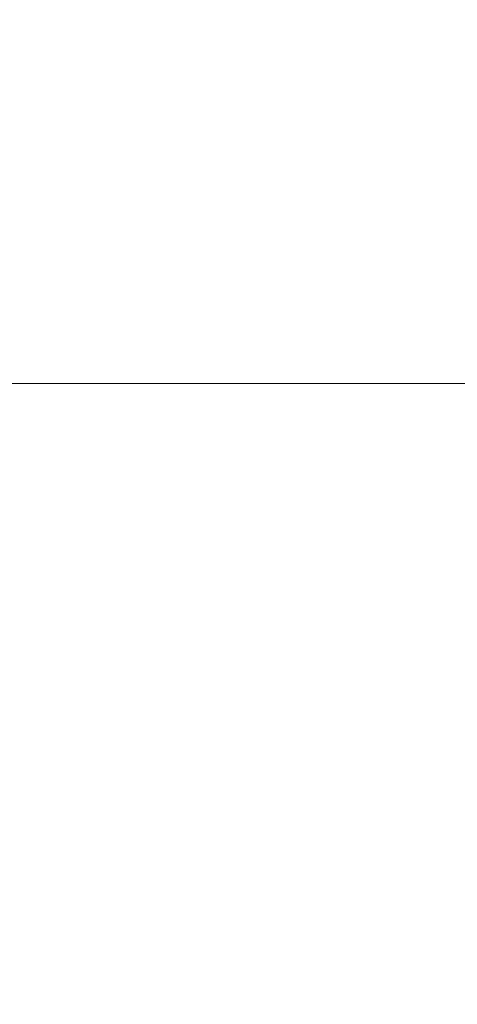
# Model space of a CAD drawing. Header units: millimetres. Extents: x -3490 to 61924, y -72580 to 6847.
# Tile 53 of 171: x -2287 to -1908, y -33657 to -32805. Entities that reach past the tile are written whole.
import ezdxf

# ---------------------------------------------------------------- set-up
doc = ezdxf.new("R2010")
doc.units = ezdxf.units.MM
doc.layers.add('COTAS_P', color=1, linetype='Continuous', lineweight=0)
doc.dimstyles.new('R19_100', dxfattribs={"dimtxt": 250, "dimasz": 150, "dimexe": 150, "dimexo": 80, "dimgap": 100, "dimtad": 1, "dimtih": 1, "dimtoh": 1, "dimdsep": 46, "dimcen": 0.09, "dimadec": 0, "dimazin": 0, "dimtfac": 1, "dimtdec": 4, "dimtofl": 0, "dimtmove": 0, "dimatfit": 3, "dimfxl": 1, "dimtolj": 1, "dimtzin": 0, "dimarcsym": 0})

# ---------------------------------------------------------------- blocks, each defined once
blk = doc.blocks.new('DIM_R29_55')
at = {"layer": 'COTAS_P'}
for p, q in [((-3300, -33120), (-3150, -33075)), ((-60, -33120), (-210, -33075)), ((-3300, -34020), (-3300, -33120)), ((-3300, -33120), (-60, -33120)), ((-3300, -33120), (-3150, -33165)), ((-60, -33120), (-210, -33165)), ((-60, -34020), (-60, -33120))]:
    blk.add_line(p, q, dxfattribs=at)
blk.add_text('3240 P', height=250, dxfattribs=at).set_placement((-1680, -33020))

msp = doc.modelspace()

# ---------------------------------------------------------------- dimensions: what is measured, and where the dimension line sits
at = {"layer": 'COTAS_P'}
dim = msp.add_aligned_dim(p1=(-3300, -34020), p2=(-60, -34020), distance=900, text='<> P', dimstyle='R19_100', dxfattribs=at)
dim.commit()
dim.dimension.update_dxf_attribs({"geometry": 'DIM_R29_55', "text_midpoint": (-1680, -33120)})

doc.saveas('drawing.dxf')
